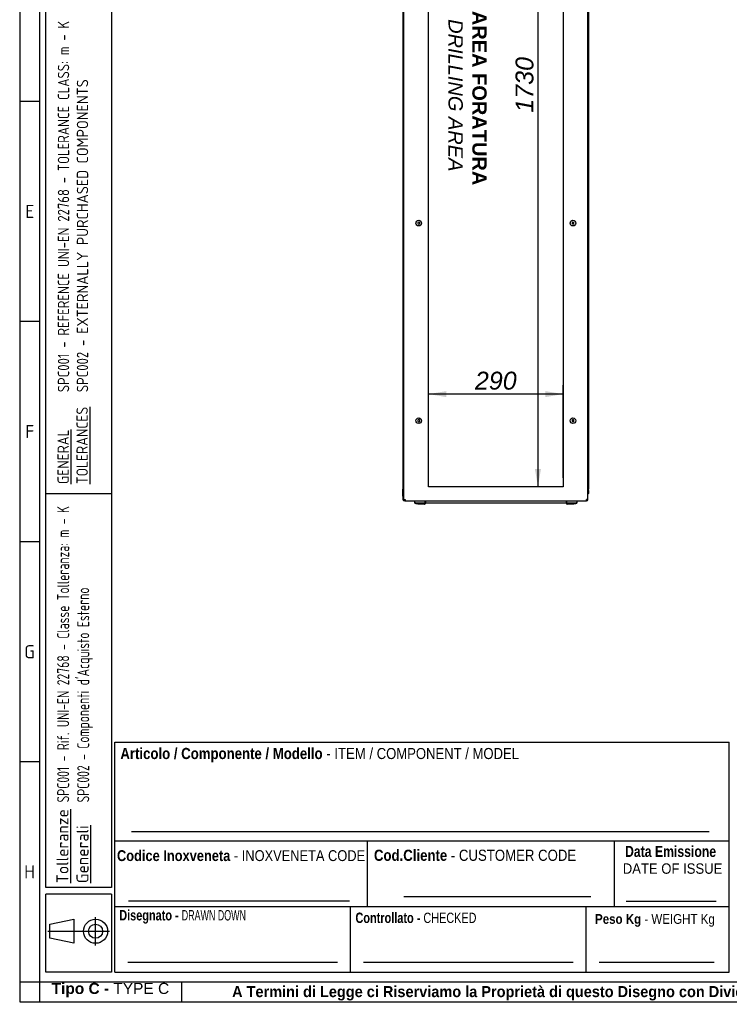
# Model space of a CAD drawing. Extents: x -11 to 412, y 11 to 308.
# Tile 1 of 10: x 6 to 115, y 11 to 162. Entities that reach past the tile are written whole.
import ezdxf
from ezdxf.lldxf.tags import DXFTag

# ---------------------------------------------------------------- set-up
doc = ezdxf.new("R2010")
doc.units = 0
doc.layers.get('0').update_dxf_attribs({"linetype": 'CONTINUOUS'})
for name, color, linetype in [('_TRANSLATION', 7, 'CONTINUOUS'), ('AE00100_03', 7, 'CONTINUOUS'), ('AE00219_03', 7, 'CONTINUOUS'), ('AE00715_01', 7, 'CONTINUOUS'), ('DEFAULT', 7, 'CONTINUOUS'), ('DV6__TRANSLATION', 7, 'CONTINUOUS'), ('F0000002_97', 7, 'CONTINUOUS'), ('F0000002_98', 7, 'CONTINUOUS'), ('M0000000_06', 7, 'CONTINUOUS'), ('M0000000_29', 7, 'CONTINUOUS'), ('M0000000_44', 7, 'CONTINUOUS'), ('M0000001_25', 7, 'CONTINUOUS'), ('M0000001_26', 7, 'CONTINUOUS'), ('SBAVATURE', 7, 'CONTINUOUS')]:
    doc.layers.add(name, color=color, linetype=linetype)
doc.styles.add('SEACAD_ARIAL', font='arial.ttf')
doc.styles.add('SEACAD_ARIAL_NARROW', font='ARIALN.TTF', dxfattribs={"width": 0.8})
doc.styles.add('SEACAD_ARIALB', font='arialbd.ttf', dxfattribs={"width": 0.9})
doc.styles.add('SEACAD_ARIALI', font='ariali.ttf')
doc.styles.add('SEACAD_SOLID_EDGE_ANSI', font='seans.ttf', dxfattribs={"width": 0.9})
doc.styles.add('SEACAD_SOLID_EDGE_ANSIB', font='seansbd.ttf', dxfattribs={"width": 0.9})
tags = doc.linetypes.add('CENTER2', pattern=[28.575, 19.05, -3.175, 3.175, -3.175]).pattern_tags.tags
tags[10:11] = [DXFTag(74, 4), DXFTag(75, 0), DXFTag(340, '0'), DXFTag(46, 0.0), DXFTag(50, 0.0), DXFTag(44, 0.0), DXFTag(45, 0.0)]
tags[8:9] = [DXFTag(74, 4), DXFTag(75, 0), DXFTag(340, '0'), DXFTag(46, 0.0), DXFTag(50, 0.0), DXFTag(44, 0.0), DXFTag(45, 0.0)]
tags[6:7] = [DXFTag(74, 4), DXFTag(75, 0), DXFTag(340, '0'), DXFTag(46, 0.0), DXFTag(50, 0.0), DXFTag(44, 0.0), DXFTag(45, 0.0)]
tags[4:5] = [DXFTag(74, 4), DXFTag(75, 0), DXFTag(340, '0'), DXFTag(46, 0.0), DXFTag(50, 0.0), DXFTag(44, 0.0), DXFTag(45, 0.0)]
doc.dimstyles.new('ISO', dxfattribs={"dimtxt": 2.75, "dimasz": 2.75, "dimexe": 1.375, "dimexo": 1.375, "dimgap": 0.6875, "dimtad": 1, "dimdec": 1, "dimlfac": 14, "dimtxsty": 'SEACAD_ARIAL', "dimblk1": '_SE_FILLED', "dimblk2": '_SE_FILLED', "dimsah": 1, "dimcen": 1.375, "dimazin": 3, "dimtfac": 0.7, "dimtdec": 3, "dimtmove": 0, "dimatfit": 3})

# ---------------------------------------------------------------- blocks, each defined once
blk = doc.blocks.new('SE5')
at = {"layer": 'AE00100_03', "color": 7, "linetype": 'CONTINUOUS'}
for p, q in [((71.41, 215.85), (71.8, 215.85)), ((73.13, 215.85), (73.51, 215.85)), ((85.41, 215.85), (85.8, 215.85)), ((87.13, 215.85), (87.51, 215.85))]:
    blk.add_line(p, q, dxfattribs=at)
for centre, start, end in [((71.41, 215.76), 90, 180), ((71.8, 215.76), 0, 90), ((73.13, 215.76), 90, 180), ((73.51, 215.76), 0, 90), ((85.41, 215.76), 90, 180), ((85.8, 215.76), 0, 90), ((87.13, 215.76), 90, 180), ((87.51, 215.76), 0, 90)]:
    blk.add_arc(centre, 0.0929, start, end, dxfattribs=at)
at = {"layer": 'AE00219_03', "color": 7, "linetype": 'CONTINUOUS'}
for p, q in [((67.6, 203.6), (67.46, 203.52)), ((67.46, 203.52), (67.46, 203.35)), ((67.46, 203.35), (67.6, 203.27)), ((67.75, 203.52), (67.6, 203.6)), ((67.6, 203.27), (67.75, 203.35)), ((67.75, 203.35), (67.75, 203.52)), ((91.32, 203.6), (91.18, 203.52)), ((91.18, 203.52), (91.18, 203.35)), ((91.18, 203.35), (91.32, 203.27)), ((91.46, 203.52), (91.32, 203.6)), ((91.32, 203.27), (91.46, 203.35)), ((91.46, 203.35), (91.46, 203.52)), ((67.6, 173.25), (67.46, 173.16)), ((67.46, 173.16), (67.46, 173)), ((67.46, 173), (67.6, 172.92)), ((67.75, 173.16), (67.6, 173.25)), ((67.6, 172.92), (67.75, 173)), ((67.75, 173), (67.75, 173.16)), ((91.32, 173.25), (91.18, 173.16)), ((91.18, 173.16), (91.18, 173)), ((91.18, 173), (91.32, 172.92)), ((91.46, 173.16), (91.32, 173.25)), ((91.32, 172.92), (91.46, 173)), ((91.46, 173), (91.46, 173.16)), ((67.6, 130.75), (67.46, 130.66)), ((67.46, 130.66), (67.46, 130.5)), ((67.46, 130.5), (67.6, 130.42)), ((67.75, 130.66), (67.6, 130.75)), ((67.6, 130.42), (67.75, 130.5)), ((67.75, 130.5), (67.75, 130.66)), ((91.32, 130.75), (91.18, 130.66)), ((91.18, 130.66), (91.18, 130.5)), ((91.18, 130.5), (91.32, 130.42)), ((91.46, 130.66), (91.32, 130.75)), ((91.32, 130.42), (91.46, 130.5)), ((91.46, 130.5), (91.46, 130.66)), ((67.6, 100.39), (67.46, 100.31)), ((67.46, 100.31), (67.46, 100.14)), ((67.46, 100.14), (67.6, 100.06)), ((67.75, 100.31), (67.6, 100.39)), ((67.6, 100.06), (67.75, 100.14)), ((67.75, 100.14), (67.75, 100.31)), ((91.32, 100.39), (91.18, 100.31)), ((91.18, 100.31), (91.18, 100.14)), ((91.18, 100.14), (91.32, 100.06)), ((91.46, 100.31), (91.32, 100.39)), ((91.32, 100.06), (91.46, 100.14)), ((91.46, 100.14), (91.46, 100.31))]:
    blk.add_line(p, q, dxfattribs=at)
for centre in [(67.6, 203.44), (91.32, 203.44), (67.6, 173.08), (91.32, 173.08), (67.6, 130.58), (91.32, 130.58), (67.6, 100.22), (91.32, 100.22)]:
    blk.add_circle(centre, 0.429, dxfattribs=at)
at = {"layer": 'AE00715_01', "color": 7, "linetype": 'CONTINUOUS'}
for p, q in [((66.93, 216.87), (66.93, 216.37)), ((66.93, 216.37), (67.02, 216.37)), ((67.14, 217.08), (68.23, 217.08)), ((67.57, 216.37), (68.43, 216.37)), ((69.07, 216.37), (69.07, 216.87)), ((89.85, 216.87), (89.85, 216.37)), ((90.49, 216.37), (91.36, 216.37)), ((90.69, 217.08), (91.78, 217.08)), ((91.9, 216.37), (92, 216.37)), ((92, 216.37), (92, 216.87))]:
    blk.add_line(p, q, dxfattribs=at)
for centre, start, end in [((67.14, 216.87), 90, 180), ((68.85, 216.87), 0, 10.0114), ((90.07, 216.87), 169.8735, 180), ((91.78, 216.87), 0, 90)]:
    blk.add_arc(centre, 0.214, start, end, dxfattribs=at)
for points, knots in [([(68, 220.19), (67.96, 220.19), (67.88, 220.18), (67.74, 220.16), (67.59, 220.12), (67.44, 220.06), (67.3, 219.97), (67.17, 219.87), (67.05, 219.76), (66.93, 219.62), (66.83, 219.47), (66.74, 219.31), (66.66, 219.13), (66.6, 218.95), (66.55, 218.76), (66.52, 218.56), (66.51, 218.36), (66.51, 218.16), (66.52, 217.96), (66.55, 217.76), (66.6, 217.57), (66.66, 217.38), (66.74, 217.21), (66.83, 217.04), (66.9, 216.95), (66.93, 216.9)], [0, 0, 0, 0, 0.0257233, 0.0647249, 0.1037302, 0.1429482, 0.1825626, 0.2227009, 0.2634181, 0.304692, 0.3464363, 0.3885284, 0.4308428, 0.473276, 0.5157472, 0.558226, 0.6007103, 0.6432145, 0.6857618, 0.7283701, 0.7710641, 0.8138606, 0.8567601, 0.8997322, 0.9387911, 0.9387911, 0.9387911, 0.9387911]), ([(68.89, 216.71), (68.91, 216.73), (68.97, 216.78), (69.06, 216.9), (69.16, 217.05), (69.25, 217.21), (69.33, 217.39), (69.39, 217.57), (69.44, 217.76), (69.47, 217.96), (69.49, 218.16), (69.49, 218.36), (69.47, 218.56), (69.44, 218.76), (69.39, 218.95), (69.33, 219.14), (69.25, 219.31), (69.16, 219.48), (69.05, 219.63), (68.93, 219.77), (68.8, 219.89), (68.66, 219.99), (68.51, 220.07), (68.36, 220.13), (68.21, 220.17), (68.08, 220.19), (68.02, 220.19), (68, 220.19)], [0, 0, 0, 0, 0.019235, 0.060518, 0.102268, 0.144365, 0.186683, 0.229118, 0.27159, 0.31407, 0.356555, 0.39906, 0.441609, 0.484219, 0.526915, 0.569714, 0.612616, 0.655589, 0.698545, 0.741358, 0.783868, 0.825901, 0.867319, 0.908054, 0.948133, 0.98767, 1, 1, 1, 1]), ([(90.93, 220.19), (90.89, 220.19), (90.81, 220.18), (90.67, 220.16), (90.52, 220.12), (90.37, 220.06), (90.23, 219.97), (90.1, 219.87), (89.98, 219.76), (89.86, 219.62), (89.76, 219.47), (89.67, 219.31), (89.59, 219.13), (89.53, 218.95), (89.48, 218.76), (89.45, 218.56), (89.44, 218.36), (89.44, 218.16), (89.45, 217.96), (89.48, 217.76), (89.53, 217.57), (89.59, 217.38), (89.67, 217.21), (89.76, 217.04), (89.87, 216.89), (89.96, 216.77), (90.02, 216.72), (90.04, 216.71)], [0, 0, 0, 0, 0.025719, 0.064715, 0.103714, 0.142926, 0.182534, 0.222666, 0.263377, 0.304644, 0.346382, 0.388467, 0.430775, 0.473201, 0.515666, 0.558138, 0.600616, 0.643113, 0.685654, 0.728255, 0.770942, 0.813732, 0.856625, 0.89959, 0.942539, 0.985349, 1, 1, 1, 1]), ([(91.99, 216.9), (92.03, 216.95), (92.09, 217.05), (92.18, 217.21), (92.26, 217.39), (92.32, 217.57), (92.37, 217.76), (92.4, 217.96), (92.42, 218.16), (92.42, 218.36), (92.4, 218.56), (92.37, 218.76), (92.32, 218.95), (92.26, 219.14), (92.18, 219.31), (92.09, 219.48), (91.98, 219.63), (91.86, 219.77), (91.73, 219.89), (91.59, 219.99), (91.44, 220.07), (91.29, 220.13), (91.13, 220.17), (91.01, 220.19), (90.94, 220.19), (90.93, 220.19)], [0.0613894, 0.0613894, 0.0613894, 0.0613894, 0.1024165, 0.1445065, 0.186817, 0.2292452, 0.2717103, 0.3141829, 0.3566611, 0.3991594, 0.4417012, 0.4843043, 0.5269934, 0.5697851, 0.6126797, 0.6556458, 0.6985942, 0.7414008, 0.7839035, 0.82593, 0.8673407, 0.9080691, 0.948142, 0.9876725, 1, 1, 1, 1]), ([(68, 219.33), (68.01, 219.33), (68.04, 219.33), (68.09, 219.32), (68.16, 219.29), (68.23, 219.25), (68.3, 219.19), (68.37, 219.11), (68.44, 219.01), (68.5, 218.9), (68.55, 218.78), (68.59, 218.65), (68.61, 218.51), (68.63, 218.36), (68.63, 218.21), (68.62, 218.07), (68.6, 217.92), (68.56, 217.79), (68.52, 217.66), (68.46, 217.55), (68.4, 217.45), (68.34, 217.36), (68.27, 217.3), (68.2, 217.25), (68.13, 217.21), (68.06, 217.19), (67.99, 217.18), (67.92, 217.19), (67.85, 217.22), (67.78, 217.26), (67.7, 217.32), (67.63, 217.39), (67.57, 217.49), (67.51, 217.59), (67.46, 217.71), (67.42, 217.84), (67.39, 217.98), (67.37, 218.13), (67.36, 218.28), (67.37, 218.42), (67.39, 218.57), (67.42, 218.7), (67.47, 218.83), (67.52, 218.95), (67.58, 219.05), (67.65, 219.14), (67.71, 219.21), (67.78, 219.26), (67.85, 219.3), (67.92, 219.33), (67.97, 219.33), (68, 219.33)], [0, 0, 0, 0, 0.009667, 0.033545, 0.05489, 0.074857, 0.09609, 0.116487, 0.136506, 0.156403, 0.176288, 0.196209, 0.216189, 0.236219, 0.256279, 0.276339, 0.296356, 0.316299, 0.336147, 0.355894, 0.375562, 0.395213, 0.414937, 0.43494, 0.455578, 0.477446, 0.501483, 0.528529, 0.5503, 0.570506, 0.592007, 0.612528, 0.632595, 0.652503, 0.672387, 0.692298, 0.712266, 0.732288, 0.752345, 0.772407, 0.792435, 0.812395, 0.832262, 0.852029, 0.871709, 0.891359, 0.911056, 0.930982, 0.951458, 0.973022, 1, 1, 1, 1]), ([(90.93, 219.33), (90.94, 219.33), (90.97, 219.33), (91.02, 219.32), (91.09, 219.29), (91.16, 219.25), (91.23, 219.19), (91.3, 219.11), (91.37, 219.01), (91.43, 218.9), (91.48, 218.78), (91.51, 218.65), (91.54, 218.51), (91.56, 218.36), (91.56, 218.21), (91.55, 218.07), (91.53, 217.92), (91.49, 217.79), (91.45, 217.66), (91.39, 217.55), (91.33, 217.45), (91.26, 217.36), (91.19, 217.3), (91.13, 217.25), (91.06, 217.21), (90.99, 217.19), (90.92, 217.18), (90.85, 217.19), (90.78, 217.22), (90.71, 217.26), (90.63, 217.32), (90.56, 217.39), (90.5, 217.49), (90.44, 217.59), (90.38, 217.71), (90.34, 217.84), (90.31, 217.98), (90.3, 218.13), (90.29, 218.28), (90.3, 218.42), (90.32, 218.57), (90.35, 218.7), (90.4, 218.83), (90.45, 218.95), (90.51, 219.05), (90.57, 219.14), (90.64, 219.21), (90.71, 219.26), (90.78, 219.3), (90.85, 219.33), (90.9, 219.33), (90.93, 219.33)], [0, 0, 0, 0, 0.009667, 0.033545, 0.05489, 0.074857, 0.09609, 0.116487, 0.136506, 0.156403, 0.176288, 0.196209, 0.216189, 0.236219, 0.256279, 0.276339, 0.296356, 0.316299, 0.336147, 0.355894, 0.375562, 0.395213, 0.414937, 0.43494, 0.455578, 0.477446, 0.501483, 0.528529, 0.5503, 0.570506, 0.592007, 0.612528, 0.632595, 0.652503, 0.672387, 0.692298, 0.712266, 0.732288, 0.752345, 0.772407, 0.792435, 0.812395, 0.832262, 0.852029, 0.871709, 0.891359, 0.911056, 0.930982, 0.951458, 0.973022, 1, 1, 1, 1]), ([(68.23, 217.08), (68.24, 217.08), (68.25, 217.08), (68.27, 217.07), (68.28, 217.07), (68.3, 217.06), (68.31, 217.05), (68.33, 217.03), (68.34, 217.02), (68.35, 217), (68.36, 216.99), (68.38, 216.97), (68.39, 216.96), (68.42, 216.92), (68.43, 216.89), (68.45, 216.87)], [0, 0, 0, 0, 0.125, 0.125, 0.25, 0.25, 0.375, 0.375, 0.5, 0.5, 0.625, 0.625, 0.75, 0.75, 1, 1, 1, 1]), ([(68.89, 216.71), (68.88, 216.7), (68.87, 216.69), (68.85, 216.68), (68.84, 216.67), (68.82, 216.66), (68.81, 216.66), (68.78, 216.66), (68.77, 216.66), (68.74, 216.66), (68.73, 216.66), (68.7, 216.66), (68.69, 216.66), (68.66, 216.67), (68.64, 216.68), (68.62, 216.69), (68.6, 216.7), (68.56, 216.73), (68.53, 216.75), (68.5, 216.79), (68.49, 216.8), (68.47, 216.83), (68.46, 216.85), (68.45, 216.87)], [0.2566353, 0.2566353, 0.2566353, 0.2566353, 0.3125, 0.3125, 0.375, 0.375, 0.4375, 0.4375, 0.5, 0.5, 0.5625, 0.5625, 0.625, 0.625, 0.6875, 0.6875, 0.75, 0.75, 0.875, 0.875, 0.9375, 0.9375, 1, 1, 1, 1]), ([(90.48, 216.87), (90.46, 216.83), (90.44, 216.8), (90.39, 216.75), (90.36, 216.73), (90.32, 216.7), (90.31, 216.69), (90.28, 216.68), (90.27, 216.67), (90.24, 216.66), (90.22, 216.66), (90.19, 216.66), (90.18, 216.66), (90.15, 216.66), (90.14, 216.66), (90.12, 216.66), (90.1, 216.66), (90.08, 216.67), (90.07, 216.68), (90.05, 216.69), (90.04, 216.7), (90.03, 216.71)], [0, 0, 0, 0, 0.125, 0.125, 0.25, 0.25, 0.3125, 0.3125, 0.375, 0.375, 0.4375, 0.4375, 0.5, 0.5, 0.5625, 0.5625, 0.625, 0.625, 0.6875, 0.6875, 0.744234, 0.744234, 0.744234, 0.744234]), ([(90.48, 216.87), (90.49, 216.89), (90.51, 216.92), (90.53, 216.96), (90.54, 216.97), (90.56, 216.99), (90.57, 217), (90.59, 217.02), (90.6, 217.03), (90.61, 217.05), (90.62, 217.06), (90.64, 217.07), (90.65, 217.07), (90.67, 217.08), (90.68, 217.08), (90.69, 217.08)], [0, 0, 0, 0, 0.25, 0.25, 0.375, 0.375, 0.5, 0.5, 0.625, 0.625, 0.75, 0.75, 0.875, 0.875, 1, 1, 1, 1])]:
    blk.add_open_spline(points, degree=3, knots=knots, dxfattribs=at)
at = {"layer": 'DV6__TRANSLATION', "color": 7, "linetype": 'CENTER2'}
for p, q in [((69.1, 90.04), (69.1, 213.62)), ((69.1, 213.62), (89.82, 213.62)), ((89.82, 213.62), (89.82, 90.04)), ((89.82, 90.04), (69.1, 90.04))]:
    blk.add_line(p, q, dxfattribs=at)
at = {"layer": 'F0000002_97', "color": 7, "linetype": 'CONTINUOUS'}
for p, q in [((65.32, 88.1), (65.32, 215.56)), ((65.32, 215.56), (65.52, 215.56)), ((65.52, 215.76), (93.4, 215.76)), ((65.52, 215.76), (65.52, 215.76)), ((93.4, 215.76), (93.4, 215.76)), ((93.6, 215.56), (93.4, 215.56)), ((93.6, 88.1), (93.6, 215.56)), ((65.32, 88.1), (65.52, 88.1)), ((65.52, 87.9), (93.4, 87.9)), ((65.52, 87.9), (65.52, 87.9)), ((93.6, 88.1), (93.4, 88.1)), ((93.4, 87.9), (93.4, 87.9))]:
    blk.add_line(p, q, dxfattribs=at)
for centre, radius, start, end in [((65.52, 215.56), 0.2, 90, 180), ((77.95, 215.57), 12.43, 179.1297, 180.0518), ((93.4, 215.56), 0.2, 0, 90), ((82.4, 215.58), 11.01, 359.8886, 0.9299), ((65.52, 88.1), 0.2, 180, 270), ((76.52, 88.08), 11.01, 179.8886, 180.9299), ((82.4, 88.08), 11.01, 359.0701, 0.1114), ((93.4, 88.1), 0.2, 270, 0)]:
    blk.add_arc(centre, radius, start, end, dxfattribs=at)
at = {"layer": 'F0000002_98', "color": 7, "linetype": 'CONTINUOUS'}
for p, q in [((65.18, 215.05), (65.18, 215.56)), ((65.18, 215.04), (65.18, 215.05)), ((65.28, 215.05), (65.18, 215.05)), ((65.18, 214.53), (65.18, 215.04)), ((65.18, 215.04), (65.32, 215.04)), ((65.28, 215.05), (65.28, 215.56)), ((65.28, 215.56), (65.32, 215.56)), ((65.28, 215.04), (65.28, 215.05)), ((65.52, 215.76), (65.38, 215.76)), ((65.18, 213.97), (65.18, 214.24)), ((65.18, 89.42), (65.18, 89.69)), ((65.18, 88.62), (65.18, 89.13)), ((65.28, 88.62), (65.18, 88.62)), ((65.18, 88.62), (65.18, 88.1)), ((65.18, 88.62), (65.18, 88.62)), ((65.18, 88.62), (65.32, 88.62)), ((65.28, 88.62), (65.28, 88.62)), ((65.28, 88.62), (65.28, 88.1)), ((65.28, 88.1), (65.32, 88.1)), ((65.52, 87.9), (65.38, 87.9))]:
    blk.add_line(p, q, dxfattribs=at)
for centre, radius, start, end in [((65.38, 215.56), 0.2, 90, 180), ((65.38, 215.56), 0.0929, 114.3702, 180), ((65.38, 88.1), 0.2, 180, 270), ((65.38, 88.1), 0.0929, 180, 245.6299)]:
    blk.add_arc(centre, radius, start, end, dxfattribs=at)
at = {"layer": 'M0000000_06', "color": 7, "linetype": 'CONTINUOUS'}
for p, q in [((66.94, 87.9), (66.94, 87.72)), ((67, 87.72), (67, 87.9)), ((68.6, 87.72), (68.6, 87.9)), ((68.68, 87.72), (68.68, 87.9)), ((90.25, 87.9), (90.25, 87.72)), ((90.32, 87.9), (90.32, 87.72)), ((91.93, 87.9), (91.93, 87.72)), ((91.98, 87.72), (91.98, 87.9)), ((68.6, 87.54), (67.18, 87.54)), ((67.18, 87.49), (67.46, 87.49)), ((67.46, 87.42), (67.46, 87.54)), ((67.6, 87.4), (67.48, 87.4)), ((68.39, 87.4), (67.6, 87.4)), ((68.51, 87.4), (68.39, 87.4)), ((68.53, 87.42), (68.53, 87.54)), ((68.53, 87.49), (68.6, 87.49)), ((68.6, 87.49), (68.6, 87.72)), ((68.6, 87.49), (68.68, 87.49)), ((68.68, 87.49), (68.68, 87.72)), ((90.25, 87.72), (90.25, 87.49)), ((90.32, 87.49), (90.25, 87.49)), ((90.32, 87.72), (90.32, 87.49)), ((91.75, 87.54), (90.32, 87.54)), ((90.32, 87.49), (90.39, 87.49)), ((90.39, 87.42), (90.39, 87.54)), ((90.53, 87.4), (90.41, 87.4)), ((91.32, 87.4), (90.53, 87.4)), ((91.44, 87.4), (91.32, 87.4)), ((91.46, 87.42), (91.46, 87.54)), ((91.46, 87.49), (91.75, 87.49))]:
    blk.add_line(p, q, dxfattribs=at)
for centre, radius, start, end in [((67.18, 87.72), 0.232, 180, 270), ((67.18, 87.72), 0.179, 180, 270), ((67.48, 87.42), 0.0179, 180, 270), ((68.51, 87.42), 0.0179, 270, 0), ((90.41, 87.42), 0.0179, 180, 270), ((91.44, 87.42), 0.0179, 270, 0), ((91.75, 87.72), 0.179, 270, 0), ((91.75, 87.72), 0.232, 270, 0)]:
    blk.add_arc(centre, radius, start, end, dxfattribs=at)
at = {"layer": 'M0000000_29', "color": 7, "linetype": 'CONTINUOUS'}
for p, q in [((65.18, 213.97), (65.18, 89.69)), ((65.32, 213.97), (65.18, 213.97)), ((93.6, 213.97), (93.75, 213.97)), ((93.75, 89.69), (93.75, 213.97)), ((65.32, 89.69), (65.18, 89.69)), ((93.6, 89.69), (93.75, 89.69))]:
    blk.add_line(p, q, dxfattribs=at)
at = {"layer": 'M0000000_44', "color": 7, "linetype": 'CONTINUOUS'}
for p, q in [((65.18, 214.53), (65.18, 214.24)), ((65.26, 214.24), (65.26, 214.53)), ((65.27, 214.53), (65.27, 214.24)), ((93.65, 214.53), (93.65, 214.24)), ((93.66, 214.24), (93.66, 214.53)), ((93.75, 214.53), (93.75, 214.24)), ((65.18, 89.13), (65.18, 89.42)), ((65.26, 89.42), (65.26, 89.13)), ((65.27, 89.13), (65.27, 89.42)), ((93.65, 89.13), (93.65, 89.42)), ((93.66, 89.42), (93.66, 89.13)), ((93.75, 89.13), (93.75, 89.42))]:
    blk.add_line(p, q, dxfattribs=at)
for centre, radius, start, end in [((65.26, 214.53), 0.0893, 53.1301, 180), ((65.44, 214.24), 0.264, 180, 242.6478), ((65.26, 214.53), 0.00357, 0, 180), ((65.44, 214.24), 0.179, 180, 227.1564), ((65.45, 214.24), 0.179, 180, 223.9455), ((93.66, 214.53), 0.0893, 0, 126.8699), ((93.48, 214.24), 0.264, 297.3522, 0), ((93.48, 214.24), 0.179, 312.8436, 0), ((93.48, 214.24), 0.179, 316.0545, 0), ((93.66, 214.53), 0.00357, 0, 180), ((65.44, 89.42), 0.264, 117.3522, 180), ((65.44, 89.42), 0.179, 132.8436, 180), ((65.45, 89.42), 0.179, 136.0545, 180), ((93.48, 89.42), 0.264, 0, 62.6478), ((93.48, 89.42), 0.179, 0, 47.1564), ((93.48, 89.42), 0.179, 0, 43.9455), ((65.26, 89.13), 0.0893, 180, 306.8699), ((65.26, 89.13), 0.00357, 180, 0), ((93.66, 89.13), 0.0893, 233.1301, 0), ((93.66, 89.13), 0.00357, 180, 0)]:
    blk.add_arc(centre, radius, start, end, dxfattribs=at)
at = {"layer": 'M0000001_25', "color": 7, "linetype": 'CONTINUOUS'}
blk.add_line((90.25, 87.54), (68.68, 87.54), dxfattribs=at)
at = {"layer": 'M0000001_26', "color": 7, "linetype": 'CONTINUOUS'}
for p, q in [((67.02, 216.37), (67.56, 216.37)), ((67.02, 216.17), (67.02, 216.37)), ((68.43, 216.37), (90.49, 216.37)), ((91.36, 216.37), (91.9, 216.37)), ((91.9, 216.37), (91.9, 216.17)), ((66.82, 216.16), (66.82, 216.17)), ((66.82, 216.17), (66.82, 216.17)), ((66.82, 215.76), (66.82, 216.16)), ((92.1, 216.17), (92.1, 216.18)), ((92.1, 216.16), (92.1, 215.76))]:
    blk.add_line(p, q, dxfattribs=at)
for centre, radius, start, end in [((67.02, 216.17), 0.2, 90.0029, 179.9971), ((91.9, 216.17), 0.2, 3.2637, 90), ((67.01, 203.74), 12.43, 89.9482, 90.8703), ((91.92, 204.98), 11.19, 89.0787, 90.1028)]:
    blk.add_arc(centre, radius, start, end, dxfattribs=at)
blk = doc.blocks.new('DMBLK211')
at = {"layer": '_TRANSLATION', "linetype": 'CONTINUOUS'}
for points in [[(85.47, 210.87), (86.39, 210.87), (85.93, 213.62)], [(85.47, 92.79), (85.93, 90.04), (86.39, 92.79)]]:
    blk.add_hatch(color=7, dxfattribs=at).paths.add_polyline_path(points)
at = {"layer": '_TRANSLATION', "color": 7, "linetype": 'CONTINUOUS'}
for p, q in [((88.44, 213.62), (84.55, 213.62)), ((85.93, 213.62), (85.93, 90.04)), ((88.44, 90.04), (84.55, 90.04))]:
    blk.add_line(p, q, dxfattribs=at)
at = {"layer": '_TRANSLATION', "color": 7, "linetype": 'CONTINUOUS', "style": 'SEACAD_ARIALI'}
blk.add_text('1730', height=2.75, rotation=90, dxfattribs=at).set_placement((85.24, 147.55))
blk = doc.blocks.new('_SE_FILLED')
at = {"color": 0}
blk.add_line((0, 0), (-1, 0), dxfattribs=at)
blk.add_solid([(0, 0), (-1, -0.1665), (-1, 0.1665), (0, 0)], dxfattribs=at)
blk = doc.blocks.new('DMBLK212')
at = {"layer": '_TRANSLATION', "linetype": 'CONTINUOUS'}
for points in [[(71.85, 104.77), (69.1, 104.31), (71.85, 103.85)], [(87.07, 104.77), (87.07, 103.85), (89.82, 104.31)]]:
    blk.add_hatch(color=7, dxfattribs=at).paths.add_polyline_path(points)
at = {"layer": '_TRANSLATION', "color": 7, "linetype": 'CONTINUOUS'}
for p, q in [((69.1, 91.42), (69.1, 105.69)), ((89.82, 91.42), (89.82, 105.69)), ((89.82, 104.31), (69.1, 104.31))]:
    blk.add_line(p, q, dxfattribs=at)
at = {"layer": '_TRANSLATION', "color": 7, "linetype": 'CONTINUOUS', "style": 'SEACAD_ARIALI'}
blk.add_text('290', height=2.75, dxfattribs=at).set_placement((76.25, 105))

msp = doc.modelspace()

# ---------------------------------------------------------------- linework, layer by layer
at = {"color": 7, "linetype": 'CONTINUOUS'}
for p, q in [((6.2345, 287.5885), (6.2345, 10.9591)), ((9.2632, 149.2738), (6.2345, 149.2738)), ((9.2632, 115.4523), (6.2345, 115.4523)), ((9.2632, 81.6323), (6.2345, 81.6323)), ((115.3627, 15.5023), (115.3627, 50.8402)), ((9.2632, 47.8094), (6.2345, 47.8094)), ((20.8732, 35.6943), (115.3627, 35.6943)), ((65.3142, 27.1127), (94.0877, 27.1127)), ((99.5125, 26.4196), (113.3229, 26.4196)), ((20.8732, 25.5983), (115.3627, 25.5983)), ((57.1127, 15.5023), (57.1127, 25.5983)), ((93.3627, 15.5023), (93.3627, 25.5983)), ((17.9067, 19.6166), (17.9067, 23.9417)), ((10.5658, 21.7792), (20.0693, 21.7792)), ((22.8924, 17.0167), (55.0999, 17.0167)), ((59.1319, 17.0167), (91.3394, 17.0167)), ((95.3723, 17.0167), (113.0498, 17.0167)), ((31.1945, 10.9545), (31.1945, 13.9833)), ((6.2345, 10.9591), (412.092, 10.9591))]:
    msp.add_line(p, q, dxfattribs=at)
msp.add_lwpolyline([(14.582, 19.9256), (10.8748, 20.6979), (10.8748, 22.8605), (14.582, 23.6328), (14.582, 19.9256)], dxfattribs=at)
for radius in [1.8536, 1.0813]:
    msp.add_circle((17.9067, 21.7792), radius, dxfattribs=at)
at = {"layer": 'DEFAULT', "color": 7, "linetype": 'CONTINUOUS'}
for p, q in [((9.2632, 287.5885), (9.2632, 10.9591)), ((10.2728, 28.5002), (10.2728, 283.0453)), ((20.3688, 283.0453), (20.3688, 28.5002)), ((20.3688, 89.0002), (10.2728, 89.0002)), ((20.8732, 15.5023), (20.8732, 50.8402)), ((20.8732, 50.8402), (115.3627, 50.8402)), ((59.7132, 25.5983), (59.7132, 35.6943)), ((97.7132, 25.5983), (97.7132, 35.6943)), ((20.3688, 28.5002), (10.2728, 28.5002)), ((20.3688, 27.5002), (10.2728, 27.5002)), ((10.2728, 15.5002), (10.2728, 27.5002)), ((20.3688, 27.5002), (20.3688, 15.5002)), ((20.3688, 15.5002), (10.2728, 15.5002)), ((20.8732, 15.5023), (115.3627, 15.5023)), ((6.2345, 13.9879), (412.092, 13.9879))]:
    msp.add_line(p, q, dxfattribs=at)
at = {"layer": 'SBAVATURE', "color": 7, "linetype": 'CONTINUOUS'}
for p, q in [((23.4325, 37.0879), (112.2663, 37.0879)), ((22.9681, 26.4745), (56.9736, 26.4745))]:
    msp.add_line(p, q, dxfattribs=at)

# ---------------------------------------------------------------- block references
at = {"layer": '_TRANSLATION'}
msp.add_blockref('SE5', (0, 0), dxfattribs=at)

# ---------------------------------------------------------------- texts
at = {"attachment_point": 1, "rotation": 90}
for s, insert, char_height, width in [('{\\fSolid Edge ANSI|b0|i0|c0|p34;\\W0.84600x;\\C7;SPC001 - REFERENCE UNI-EN 22768 - TOLERANCE CLASS: m - K}\\P{\\fSolid Edge ANSI|b0|i0|c0|p34;\\W0.84600x;\\C7;SPC002 - }{\\fSolid Edge ANSI|b0|i0|c0|p34;\\W0.94000x;\\C7;EXTERNALLY PURCHASED COMPONENTS}', (12.1007, 104.6046), 1.75, 56.681326), ('{\\fSolid Edge ANSI|b1|i0|c0|p34;\\L\\C7;Tolleranze}\\P{\\fSolid Edge ANSI|b1|i0|c0|p34;\\L\\C7;Generali}', (11.8901, 29.1688), 1.85, 10.939448)]:
    msp.add_mtext(s, dxfattribs=dict(at, insert=insert, char_height=char_height, width=width))
at = {"attachment_point": 8}
for s, insert, char_height, width in [('{\\fSolid Edge ANSI|b0||i0||c0|p34;\\C7;\\H2.019192;\\W1.;E}', (7.7852, 131.3592), 2.019192, 2.3978), ('{\\fSolid Edge ANSI|b0||i0||c0|p34;\\C7;\\H2.019192;\\W1.;F}', (7.7833, 97.5377), 2.019192, 2.271601), ('{\\fSolid Edge ANSI|b0||i0||c0|p34;\\C7;\\H2.019192;\\W1.;G}', (7.7575, 63.7163), 2.019192, 2.5871), ('{\\fSolid Edge ANSI|b0||i0||c0|p34;\\C7;\\H2.019192;\\W1.;H}', (7.7594, 29.8948), 2.019192, 2.713299), ('{\\fArial|b1||i0||c0|p34;\\C7;\\H1.7;\\W1.;Tipo C - }{\\fArial|b0||i0||c0|p34;\\C7;\\H1.7;\\W1.;TYPE C}', (20.1864, 11.6341), 1.7, 18.158685), ('{\\fArial|b1||i0||c0|p34;\\C7;\\H1.7;\\W0.94;A Termini di Legge ci Riserviamo la Proprietà di questo Disegno con Divieto di Riprodurlo e di Renderlo Comunque Noto a Terzi Senza Nostra Autorizzazione}', (122.3664, 11.137), 1.7, 175.011409)]:
    msp.add_mtext(s, dxfattribs=dict(at, insert=insert, char_height=char_height, width=width))
at = {"attachment_point": 1, "rotation": 90}
for s, insert, char_height, width, style in [('{\\fSolid Edge ANSI|b0|i0|c0|p34;\\L\\C7;GENERAL}\\P{\\fSolid Edge ANSI|b0|i0|c0|p34;\\L\\C7;TOLERANCES}\\P', (12.0476, 90.4853), 1.75, 12.632031, 'SEACAD_SOLID_EDGE_ANSI'), ("{\\fSolid Edge ANSI|b1|i0|c0|p34;\\W0.82000x;\\C7;SPC001 - Rif. UNI-EN 22768 - Classe Tolleranza: m - K}\\P{\\fSolid Edge ANSI|b1|i0|c0|p34;\\W0.82000x;\\C7;SPC002 - Componenti d'Acquisto Esterno}", (11.9999, 41.5712), 1.85, 46.587945, 'SEACAD_SOLID_EDGE_ANSIB')]:
    msp.add_mtext(s, dxfattribs=dict(at, insert=insert, char_height=char_height, width=width, style=style))
for s, insert, char_height, width, attachment_point, style in [('{\\fArial|b1||i0||c0|p34;\\C7;\\H1.7163132;\\W0.846;Articolo / Componente / Modello}{\\fArial|b0||i0||c0|p34;\\C7;\\H1.7163132;\\W0.846; - ITEM}{\\fArial|b0||i0||c0|p34;\\C7;\\H1.7;\\W0.846; / COMPONENT / MODEL}', (21.7198, 47.7193), 1.7163132, 61.387499, 7, 'SEACAD_ARIAL'), ('{\\fArial|b1||i0||c0|p34;\\C7;\\H1.7;\\W0.792;Data Emissione}', (99.3241, 33.1732), 1.7, 14.357393, 7, 'SEACAD_ARIALB'), ('{\\fArial|b1||i0||c0|p34;\\C7;\\H1.67;\\W0.846;Codice Inoxveneta}{\\fArial|b0||i0||c0|p34;\\C7;\\H1.67;\\W0.846; - INOXVENETA CODE}', (21.1956, 32.5427), 1.67, 38.232355, 7, 'SEACAD_ARIAL'), ('{\\fArial|b1||i0||c0|p34;\\C7;\\H1.7163132;\\W0.846;Cod.Cliente}{\\fArial|b0||i0||c0|p34;\\C7;\\H1.7163132;\\W0.846; - CUSTOMER CODE}', (60.7144, 32.5724), 1.7163132, 31.526466, 7, 'SEACAD_ARIAL'), ('{\\fArial|b0||i0||c0|p34;\\C7;\\H1.6;\\W0.9;DATE OF ISSUE}', (98.9778, 30.5903), 1.6, 15.116546, 7, 'SEACAD_ARIAL'), ('{\\fArial|b1||i0||c0|p34;\\C7;\\H1.6;\\W0.752;Disegnato - }{\\fArial Narrow|b0||i0||c0|p34;\\C7;\\H1.5875;\\W0.752;\\T1.;DRAWN DOWN}', (31.2845, 22.9505), 1.6, 19.881166, 8, 'SEACAD_ARIAL_NARROW'), ('{\\fArial|b1||i0||c0|p34;\\C7;\\H1.6;\\W0.752;Controllato - }{\\fArial|b0||i0||c0|p34;\\C7;\\H1.5875;\\W0.752;\\T1.;CHECKED}{\\fArial|b1||i0||c0|p34;\\C7;\\H1.6;\\W0.752; }', (67.1717, 23.0261), 1.6, 18.832867, 8, 'SEACAD_ARIALB'), ('{\\fArial|b1||i0||c0|p34;\\C7;\\H1.5;\\W0.846;Peso Kg}{\\fArial|b0||i0||c0|p34;\\C7;\\H1.5;\\W0.846; - WEIGHT Kg}', (94.7121, 22.4585), 1.5, 18.732777, 7, 'SEACAD_ARIAL')]:
    msp.add_mtext(s, dxfattribs=dict(insert=insert, char_height=char_height, width=width, attachment_point=attachment_point, style=style))
at = {"layer": '_TRANSLATION', "insert": (75.096, 150.2161), "char_height": 2.2, "width": 30.578523, "attachment_point": 5, "rotation": 270}
msp.add_mtext('{\\fArial|b0||i0||c0|p34;\\C7;\\H2.2;\\W1.; }{\\fArial|b1||i0||c0|p34;\\C7;\\H2.2;\\W1.;AREA FORATURA \\P}{\\fArial|b0||i1||c0|p34;\\C7;\\H2.2;\\W1.;DRILLING AREA}', dxfattribs=at)

# ---------------------------------------------------------------- dimensions: what is measured, and where the dimension line sits
at = {"layer": '_TRANSLATION', "color": 7, "linetype": 'CONTINUOUS'}
dim = msp.add_linear_dim(base=(85.9299, 213.616), p1=(89.8184, 213.616), p2=(89.8184, 90.0446), angle=270, text='\\A1;<>', dimstyle='ISO', dxfattribs=at)
dim.commit()
dim.dimension.update_dxf_attribs({"geometry": 'DMBLK211', "text_midpoint": (85.9299, 151.8303), "dimtype": 161})
dim = msp.add_linear_dim(base=(69.1041, 104.3131), p1=(89.8184, 90.0446), p2=(69.1041, 90.0446), text='\\A1;<>', dimstyle='ISO', dxfattribs=at)
dim.commit()
dim.dimension.update_dxf_attribs({"geometry": 'DMBLK212', "text_midpoint": (79.4613, 104.3131), "dimtype": 160})

doc.saveas('drawing.dxf')
